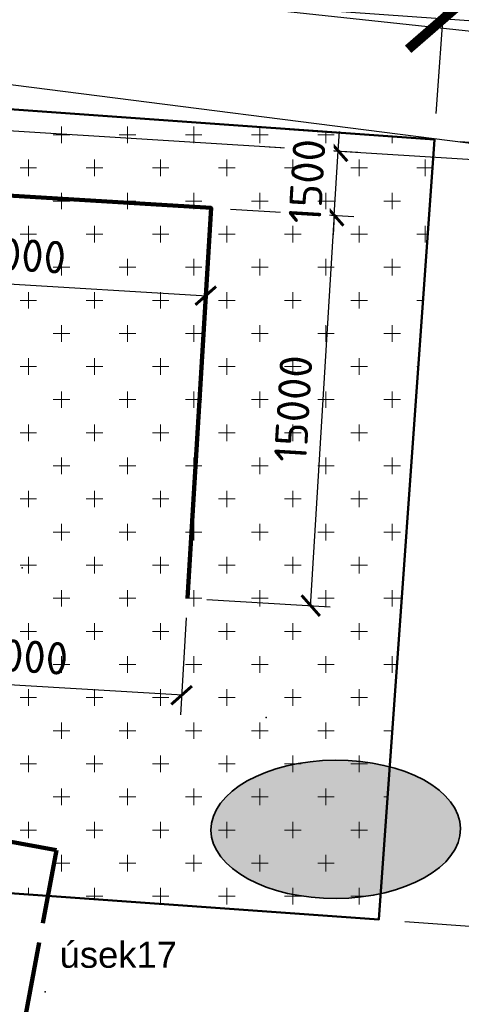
# Model space of a CAD drawing. Extents: x -607893402 to -606472477, y -1001733938 to -1001014811.
# Tile 16 of 23: x -607745490 to -607728530, y -1001330502 to -1001292729. Entities that reach past the tile are written whole.
import ezdxf

# ---------------------------------------------------------------- set-up
doc = ezdxf.new("R2010")
doc.units = 0
doc.header["$MEASUREMENT"] = 0
doc.linetypes.add('ACAD_ISO02W100', pattern=[15, 12, -3])
doc.layers.get('0').update_dxf_attribs({"linetype": 'CONTINUOUS'})
doc.layers.get('Defpoints').update_dxf_attribs({"linetype": 'CONTINUOUS'})
for name, color, linetype, lineweight in [('00 dotčení pozemky-vlastnik mesto', 5, 'CONTINUOUS', 35), ('ELEKTRIKA', 3, 'EL_VEDENI_NN_PODZ', 50), ('NOVÁ TRASA-VRATNÁ', 6, 'ACAD_ISO02W100', 100), ('nové objekty', 7, 'CONTINUOUS', 50), ('PROSTOR STAVENIŠTĚ', 3, 'CONTINUOUS', 50)]:
    doc.layers.add(name, color=color, linetype=linetype, lineweight=lineweight)
for name, color, linetype in [('00 legenda', 7, 'CONTINUOUS'), ('KÓTY', 7, 'CONTINUOUS'), ('polohopis', 7, 'CONTINUOUS'), ('popis_ut @ 1', 3, 'CONTINUOUS')]:
    doc.layers.add(name, color=color, linetype=linetype)
doc.styles.add('ISOCPEUR', font='isocpeur.ttf')
doc.styles.add('ROMANS', font='ROMANS', dxfattribs={"height": 0.2})
doc.linetypes.add('EL_VEDENI_NN_PODZ', pattern='A,35,-15,[109,CADKON.SHX,S=5,R=0,X=0,Y=0],-50', length=100)
doc.dimstyles.new('1-50', dxfattribs={"dimscale": 50, "dimtxt": 2, "dimasz": 1.75, "dimexe": 1, "dimexo": 1, "dimgap": 0.6, "dimtad": 1, "dimdec": 0, "dimzin": 0, "dimdsep": 46, "dimtxsty": 'ISOCPEUR', "dimblk1": 'ARCHTICK', "dimblk2": 'ARCHTICK', "dimsah": 1, "dimcen": 0.09, "dimdle": 1, "dimclrd": 256, "dimclre": 256, "dimclrt": 256, "dimadec": 0, "dimazin": 0, "dimtfac": 1, "dimtdec": 0, "dimtix": 1, "dimtmove": 2, "dimatfit": 3, "dimfxl": 1, "dimtfill": 1, "dimtolj": 1, "dimtzin": 0, "dimarcsym": 0})

# ---------------------------------------------------------------- blocks, each defined once
blk = doc.blocks.new('_ARCHTICK')
at = {"color": 0, "linetype": 'ByBlock', "const_width": 0.15}
blk.add_lwpolyline([(-0.5, -0.5), (0.5, 0.5)], dxfattribs=at)
blk = doc.blocks.new('*D104')
at = {"layer": 'Defpoints', "color": 0, "linetype": 'Continuous', "transparency": 16777216}
for p in [(-607738140, -1001299949), (-607733408, -1001300235), (-607739046, -1001314922)]:
    blk.add_point(p, dxfattribs=at)
at = {"layer": 'KÓTY', "linetype": 'Continuous', "lineweight": -2, "transparency": 16777216}
for p, q in [((-607737391, -1001299994), (-607732659, -1001300281)), ((-607734317, -1001315258), (-607733405, -1001300186)), ((-607738298, -1001314967), (-607733565, -1001315253))]:
    blk.add_line(p, q, dxfattribs=at)
at = {"layer": 'KÓTY', "linetype": 'Continuous', "lineweight": -2, "transparency": 16777216, "xscale": 750, "yscale": 750, "zscale": 750}
for p, rotation in [((-607733408, -1001300235), 86.53689213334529), ((-607734314, -1001315208), 266.5368921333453)]:
    blk.add_blockref('_ARCHTICK', p, dxfattribs=dict(at, rotation=rotation))
at = {"layer": 'KÓTY', "linetype": 'Continuous', "transparency": 16777216, "insert": (-607734984, -1001307654), "char_height": 1250, "attachment_point": 5, "rotation": 86.5369, "style": 'ISOCPEUR', "bg_fill": 3, "box_fill_scale": 1.25, "bg_fill_color": 256, "bg_fill_true_color": 13158600, "bg_fill_transparency": 0}
blk.add_mtext('\\A1;15000', dxfattribs=at)
blk = doc.blocks.new('*D105')
at = {"layer": 'Defpoints', "color": 0, "linetype": 'Continuous', "transparency": 16777216}
for p in [(-607751884, -1001312715), (-607739046, -1001314922), (-607752195, -1001317861)]:
    blk.add_point(p, dxfattribs=at)
at = {"layer": 'KÓTY', "linetype": 'Continuous', "lineweight": -2, "transparency": 16777216}
for p, q in [((-607751929, -1001313464), (-607752241, -1001318610)), ((-607739091, -1001315670), (-607739317, -1001319392)), ((-607739221, -1001318647), (-607752245, -1001317858))]:
    blk.add_line(p, q, dxfattribs=at)
at = {"layer": 'KÓTY', "linetype": 'Continuous', "lineweight": -2, "transparency": 16777216, "xscale": 750, "yscale": 750, "zscale": 750}
for p, rotation in [((-607752195, -1001317861), 176.5368921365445), ((-607739271, -1001318644), 356.5368921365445)]:
    blk.add_blockref('_ARCHTICK', p, dxfattribs=dict(at, rotation=rotation))
at = {"layer": 'KÓTY', "linetype": 'Continuous', "transparency": 16777216, "insert": (-607745665, -1001317130), "char_height": 1250, "attachment_point": 5, "rotation": 356.5369, "style": 'ISOCPEUR', "bg_fill": 3, "box_fill_scale": 1.25, "bg_fill_color": 256, "bg_fill_true_color": 13158600, "bg_fill_transparency": 0}
blk.add_mtext('\\A1;13000', dxfattribs=at)
blk = doc.blocks.new('*D108')
at = {"layer": 'Defpoints', "color": 0, "linetype": 'Continuous', "transparency": 16777216}
for p in [(-607736662, -1001297556), (-607738140, -1001299949)]:
    blk.add_point(p, dxfattribs=at)
at = {"layer": 'KÓTY', "linetype": 'Continuous', "lineweight": -2, "transparency": 16777216}
for p, q in [((-607733258, -1001297762), (-607733213, -1001297014)), ((-607735913, -1001297602), (-607732509, -1001297808)), ((-607733408, -1001300235), (-607733258, -1001297762)), ((-607737391, -1001299994), (-607732659, -1001300281)), ((-607733408, -1001300235), (-607733453, -1001300984))]:
    blk.add_line(p, q, dxfattribs=at)
at = {"layer": 'KÓTY', "linetype": 'Continuous', "lineweight": -2, "transparency": 16777216, "xscale": 750, "yscale": 750, "zscale": 750}
for p, rotation in [((-607733258, -1001297762), 266.5368921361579), ((-607733408, -1001300235), 86.53689213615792)]:
    blk.add_blockref('_ARCHTICK', p, dxfattribs=dict(at, rotation=rotation))
at = {"layer": 'KÓTY', "linetype": 'Continuous', "transparency": 16777216, "insert": (-607734456, -1001298931), "char_height": 1250, "attachment_point": 5, "rotation": 86.5369, "style": 'ISOCPEUR', "bg_fill": 3, "box_fill_scale": 1.25, "bg_fill_color": 256, "bg_fill_true_color": 13158600, "bg_fill_transparency": 0}
blk.add_mtext('\\A1;1500', dxfattribs=at)
at = {"layer": 'Defpoints', "color": 0, "linetype": 'Continuous', "transparency": 16777216}
blk.add_point((-607733258, -1001297762), dxfattribs=at)
blk = doc.blocks.new('*D114')
at = {"layer": 'Defpoints', "color": 0, "linetype": 'Continuous', "transparency": 16777216}
for p in [(-607753113, -1001299043), (-607738140, -1001299949), (-607738344, -1001303316)]:
    blk.add_point(p, dxfattribs=at)
at = {"layer": 'KÓTY', "linetype": 'Continuous', "lineweight": -2, "transparency": 16777216}
for p, q in [((-607753158, -1001299792), (-607753362, -1001303159)), ((-607738185, -1001300698), (-607738389, -1001304065)), ((-607753366, -1001302407), (-607738294, -1001303319))]:
    blk.add_line(p, q, dxfattribs=at)
at = {"layer": 'KÓTY', "linetype": 'Continuous', "lineweight": -2, "transparency": 16777216, "xscale": 750, "yscale": 750, "zscale": 750}
for p, rotation in [((-607753316, -1001302410), 176.5368921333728), ((-607738344, -1001303316), 356.5368921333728)]:
    blk.add_blockref('_ARCHTICK', p, dxfattribs=dict(at, rotation=rotation))
at = {"layer": 'KÓTY', "linetype": 'Continuous', "transparency": 16777216, "insert": (-607745762, -1001301740), "char_height": 1250, "attachment_point": 5, "rotation": 356.5369, "style": 'ISOCPEUR', "bg_fill": 3, "box_fill_scale": 1.25, "bg_fill_color": 256, "bg_fill_true_color": 13158600, "bg_fill_transparency": 0}
blk.add_mtext('\\A1;15000', dxfattribs=at)
blk = doc.blocks.new('*D119')
at = {"layer": 'Defpoints', "color": 0, "linetype": 'Continuous', "transparency": 16777216}
for p in [(-607779110, -1001289151), (-607779440, -1001293775), (-607729566, -1001297329)]:
    blk.add_point(p, dxfattribs=at)
at = {"layer": 'PROSTOR STAVENIŠTĚ', "color": 7, "linetype": 'Continuous', "lineweight": -2, "transparency": 16777216}
for p, q in [((-607779369, -1001292778), (-607779039, -1001288153)), ((-607728239, -1001292776), (-607780108, -1001289080)), ((-607729495, -1001296332), (-607729166, -1001291707))]:
    blk.add_line(p, q, dxfattribs=at)
at = {"layer": 'PROSTOR STAVENIŠTĚ', "color": 7, "linetype": 'Continuous', "lineweight": -2, "transparency": 16777216, "xscale": 2500, "yscale": 2500, "zscale": 2500}
for p, rotation in [((-607779110, -1001289151), 175.9242197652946), ((-607729237, -1001292705), 355.9242197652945)]:
    blk.add_blockref('_ARCHTICK', p, dxfattribs=dict(at, rotation=rotation))
at = {"layer": 'PROSTOR STAVENIŠTĚ', "color": 7, "linetype": 'Continuous', "lineweight": -3, "transparency": 16777216, "insert": (-607754031, -1001288933), "char_height": 2500, "attachment_point": 5, "rotation": 355.9242, "style": 'ISOCPEUR', "bg_fill": 3, "box_fill_scale": 1.25, "bg_fill_color": 256, "bg_fill_true_color": 13158600, "bg_fill_transparency": 0}
blk.add_mtext('\\A1;50000', dxfattribs=at)
blk = doc.blocks.new('*D120')
at = {"layer": 'Defpoints', "color": 0, "linetype": 'Continuous', "transparency": 16777216}
for p in [(-607729566, -1001297329), (-607723207, -1001297782), (-607731698, -1001327253)]:
    blk.add_point(p, dxfattribs=at)
at = {"layer": 'PROSTOR STAVENIŠTĚ', "color": 7, "linetype": 'Continuous', "lineweight": -2, "transparency": 16777216}
for p, q in [((-607725411, -1001328704), (-607723136, -1001296785)), ((-607728569, -1001297400), (-607722210, -1001297853)), ((-607730701, -1001327324), (-607724342, -1001327778))]:
    blk.add_line(p, q, dxfattribs=at)
at = {"layer": 'PROSTOR STAVENIŠTĚ', "color": 7, "linetype": 'Continuous', "lineweight": -2, "transparency": 16777216, "xscale": 2500, "yscale": 2500, "zscale": 2500}
for p, rotation in [((-607723207, -1001297782), 85.92421976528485), ((-607725339, -1001327706), 265.9242197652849)]:
    blk.add_blockref('_ARCHTICK', p, dxfattribs=dict(at, rotation=rotation))
at = {"layer": 'PROSTOR STAVENIŠTĚ', "color": 7, "linetype": 'Continuous', "lineweight": -3, "transparency": 16777216, "insert": (-607726268, -1001312602), "char_height": 2500, "attachment_point": 5, "rotation": 85.9242, "style": 'ISOCPEUR', "bg_fill": 3, "box_fill_scale": 1.25, "bg_fill_color": 256, "bg_fill_true_color": 13158600, "bg_fill_transparency": 0}
blk.add_mtext('\\A1;30000', dxfattribs=at)

msp = doc.modelspace()

# ---------------------------------------------------------------- hatches: boundary and pattern name
at = {"layer": '00 dotčení pozemky-vlastnik mesto', "ltscale": 0.3, "true_color": 0xaff3f0, "transparency": 33554687}
h = msp.add_hatch(dxfattribs=at)
h.set_pattern_fill('DOTS', color=131)
h.set_pattern_definition([(0, (-16277.270584, -1270.40193), (0.03125, 0.0625), [0, -0.0625])])
edge = h.paths.add_edge_path()
edge.add_ellipse((-607733352.2, -1001323790.2), major_axis=(-4792.7, -28), ratio=0.5536301, start_angle=0, end_angle=360)

# ---------------------------------------------------------------- linework, layer by layer
at = {"layer": '00 dotčení pozemky-vlastnik mesto', "ltscale": 0.3}
msp.add_ellipse((-607733352.2, -1001323790.2), major_axis=(-4792.7, -28), ratio=0.5536294, dxfattribs=at)
at = {"layer": 'ELEKTRIKA', "color": 4, "linetype": 'Continuous', "lineweight": 25}
msp.add_line((-607774960.7, -1001295163), (-607721084.7, -1001298529.9), dxfattribs=at)
at = {"layer": 'NOVÁ TRASA-VRATNÁ', "color": 5, "ltscale": 250}
for p in [(-607764528.9, -1001320808.6), (-607747354.3, -1001342140.3)]:
    msp.add_line(p, (-607744081.5, -1001324593.7), dxfattribs=at)
at = {"layer": 'polohopis'}
for p, q in [((-607768800, -1001292280), (-607720990, -1001298390)), ((-607720580, -1001294000), (-607735910, -1001292350)), ((-607745400, -1001313760), (-607745380, -1001313760)), ((-607745390, -1001313745), (-607745390, -1001313760)), ((-607745390, -1001313775), (-607745390, -1001313760)), ((-607744520, -1001330020), (-607744500, -1001330020)), ((-607744510, -1001330005), (-607744510, -1001330020)), ((-607744510, -1001330035), (-607744510, -1001330020))]:
    msp.add_line(p, q, dxfattribs=at)
for p in [(-607745390, -1001313760), (-607736020, -1001319500), (-607744510, -1001330020)]:
    msp.add_point(p, dxfattribs=at)

# ---------------------------------------------------------------- texts
at = {"layer": 'popis_ut @ 1', "linetype": 'Continuous', "insert": (-607743955.4, -1001328100), "char_height": 1000, "attachment_point": 1, "style": 'ROMANS'}
msp.add_mtext_dynamic_manual_height_columns('{\\fArial|b0|i0|c238|p34;úsek17}', width=21497.876, gutter_width=1, heights=[0], dxfattribs=at)

# ---------------------------------------------------------------- dimensions: what is measured, and where the dimension line sits
at = {"layer": 'KÓTY', "linetype": 'Continuous'}
dim = msp.add_aligned_dim(p1=(-607739046.2, -1001314921.7), p2=(-607738140.1, -1001299949.1), distance=-4741, text='15000', dimstyle='1-50', override={"dimtxt": 25, "dimasz": 15, "dimexe": 15, "dimexo": 15, "dimgap": 10}, dxfattribs=at)
dim.commit()
dim.dimension.update_dxf_attribs({"geometry": '*D104', "text_midpoint": (-607734983.8, -1001307653.8)})

# ---------------------------------------------------------------- next in the draw order: dimensions: what is measured, and where the dimension line sits
for base, p1, p2, angle, text, picture, middle in [((-607733258, -1001297762.4), (-607738140.1, -1001299949.1), (-607736662, -1001297556.4), 266.53689, '1500', '*D108', (-607734455.7, -1001298931)), ((-607752195.4, -1001317861.4), (-607739046.2, -1001314921.7), (-607751884, -1001312715.4), 176.53689, '13000', '*D105', (-607745665.5, -1001317129.6))]:
    dim = msp.add_linear_dim(base=base, p1=p1, p2=p2, angle=angle, text=text, dimstyle='1-50', override={"dimtxt": 25, "dimasz": 15, "dimexe": 15, "dimexo": 15, "dimgap": 10}, dxfattribs=at)
    dim.commit()
    dim.dimension.update_dxf_attribs({"geometry": picture, "text_midpoint": middle})

# ---------------------------------------------------------------- next in the draw order: linework, layer by layer
at = {"layer": 'nové objekty', "linetype": 'Continuous', "lineweight": 100, "flags": 128}
msp.add_lwpolyline([(-607753112.7, -1001299043), (-607738140.1, -1001299949.1), (-607739046.2, -1001314921.7)], dxfattribs=at)

# ---------------------------------------------------------------- next in the draw order: dimensions: what is measured, and where the dimension line sits
at = {"layer": 'KÓTY', "linetype": 'Continuous'}
dim = msp.add_aligned_dim(p1=(-607753112.7, -1001299043), p2=(-607738140.1, -1001299949.1), distance=-3373.2, dimstyle='1-50', override={"dimtxt": 25, "dimasz": 15, "dimexe": 15, "dimexo": 15, "dimgap": 10}, dxfattribs=at)
dim.commit()
dim.dimension.update_dxf_attribs({"geometry": '*D114', "text_midpoint": (-607745762.2, -1001301740.1)})

# ---------------------------------------------------------------- next in the draw order: hatches: boundary and pattern name
at = {"layer": '00 legenda', "lineweight": 9, "transparency": 33554526}
h = msp.add_hatch(dxfattribs=at)
h.set_pattern_fill('CROSS', color=3, scale=200)
h.set_pattern_definition([(0, (-608027415.9, -1001496537.2), (1270, 1270), [635, -1905]), (90, (-608027098.4, -1001496854.7), (-1270, 1270), [635, -1905])])
h.paths.add_polyline_path([(-607779439.7, -1001293775.5), (-607781571.9, -1001323699.6), (-607731698.4, -1001327253.4), (-607729577.6, -1001297328.4)])

# ---------------------------------------------------------------- next in the draw order: linework, layer by layer
at = {"layer": 'PROSTOR STAVENIŠTĚ', "linetype": 'Continuous'}
msp.add_lwpolyline([(-607779439.7, -1001293775.5), (-607729566.1, -1001297329.3), (-607731698.4, -1001327253.4), (-607781571.9, -1001323699.6)], close=True, dxfattribs=at)

# ---------------------------------------------------------------- next in the draw order: dimensions: what is measured, and where the dimension line sits
at = {"layer": 'PROSTOR STAVENIŠTĚ', "color": 7, "linetype": 'Continuous', "lineweight": -3}
dim = msp.add_aligned_dim(p1=(-607729566.1, -1001297329.3), p2=(-607779439.7, -1001293775.5), distance=-4636.3, dimstyle='1-50', override={"dimtxt": 50, "dimasz": 50, "dimexe": 20, "dimexo": 20, "dimgap": 15, "dimdle": 20, "dimclrd": 7, "dimclre": 7, "dimclrt": 7}, dxfattribs=at)
dim.commit()
dim.dimension.update_dxf_attribs({"geometry": '*D119', "text_midpoint": (-607754031.2, -1001288932.8)})

# ---------------------------------------------------------------- next in the draw order: dimensions: what is measured, and where the dimension line sits
dim = msp.add_aligned_dim(p1=(-607731698.4, -1001327253.4), p2=(-607729566.1, -1001297329.3), distance=-6375, dimstyle='1-50', override={"dimtxt": 50, "dimasz": 50, "dimexe": 20, "dimexo": 20, "dimgap": 15, "dimdle": 20, "dimclrd": 7, "dimclre": 7, "dimclrt": 7}, dxfattribs=at)
dim.commit()
dim.dimension.update_dxf_attribs({"geometry": '*D120', "text_midpoint": (-607726268.3, -1001312602.3)})

doc.saveas('drawing.dxf')
